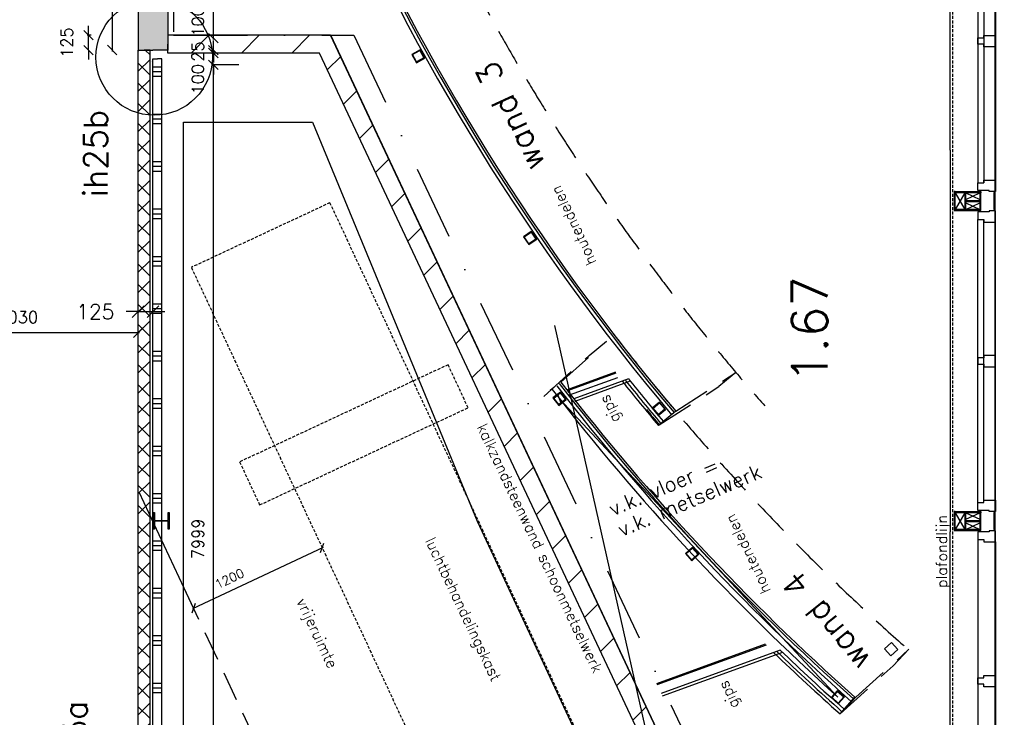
# Model space of a CAD drawing. Extents: x -84256 to 172857, y -58817 to 112048.
# Tile 71 of 90: x 39858 to 48163, y 70591 to 76478. Entities that reach past the tile are written whole.
import ezdxf
from ezdxf.enums import TextEntityAlignment as Align

# ---------------------------------------------------------------- set-up
doc = ezdxf.new("R2010")
doc.units = 0
doc.header["$LTSCALE"] = 50
doc.header["$MEASUREMENT"] = 0
doc.header["$PDMODE"] = 3
doc.header["$PDSIZE"] = 0.001
for name, pattern in [('DASHDOT', [25, 12.5, -6.25, 0, -6.25]), ('DASHED', [0.75, 0.5, -0.25]), ('HIDDEN', [9.375, 6.25, -3.125]), ('HIDDENX2', [0.75, 0.5, -0.25])]:
    doc.linetypes.add(name, pattern=pattern)
doc.layers.get('0').update_dxf_attribs({"linetype": 'CONTINUOUS'})
doc.layers.get('DEFPOINTS').update_dxf_attribs({"linetype": 'CONTINUOUS'})
for name, color, linetype in [('00', 7, 'CONTINUOUS'), ('_BRANDCOMPART', 6, 'DASHDOT'), ('_DETAILNUMMERS', 4, 'CONTINUOUS'), ('_DETAILNUMMERSTEKST', 4, 'CONTINUOUS'), ('_INSTALLATIES_A1C', 1, 'DASHED'), ('A--01A1_ACEER', 1, 'CONTINUOUS'), ('A--A21--_F12--', 7, 'CONTINUOUS'), ('A--A21--_F123-', 9, 'CONTINUOUS'), ('A--A22--_F-23-', 9, 'CONTINUOUS'), ('A--A22--_F123-', 9, 'CONTINUOUS'), ('A--A28--_F-2--', 7, 'CONTINUOUS'), ('A--L$7A-_STRAMIEN', 1, 'DASHDOT'), ('A--L21--', 3, 'CONTINUOUS'), ('A--L21--_F12--', 7, 'CONTINUOUS'), ('A--L21D2_BUITENWAND', 2, 'CONTINUOUS'), ('A--L22--', 7, 'CONTINUOUS'), ('A--L22--_F-2--', 7, 'CONTINUOUS'), ('A--L22--_F123-', 7, 'CONTINUOUS'), ('A--L22A4_BINNENWAND', 4, 'CONTINUOUS'), ('A--L28--', 7, 'CONTINUOUS'), ('A--L28--_F-2--', 7, 'CONTINUOUS'), ('A--L31--', 2, 'CONTINUOUS'), ('A--L32--_F123-', 1, 'CONTINUOUS'), ('A--M$1A-_F123-', 1, 'CONTINUOUS'), ('A--T$1A-18_TEKST', 1, 'CONTINUOUS'), ('A--T$1A-_F123-_R', 4, 'CONTINUOUS'), ('A--T01A-25_TEKST', 2, 'CONTINUOUS'), ('TEKST_KOZIJNMERK', 10, 'CONTINUOUS'), ('X--LR---_CP', 7, 'CONTINUOUS')]:
    doc.layers.add(name, color=color, linetype=linetype)
doc.layers.add('bruto vloeroppervlak', color=3, linetype='CONTINUOUS', plot=False)
doc.styles.add('ALFA-0_25', font='ROMANS')
doc.styles.add('HIEMSTRA', font='romans.shx')
doc.linetypes.add('BATTING', pattern='A,0.0001,-0.1,[134,ltypeshp.shx,S=0.1,R=0,X=-0.1,Y=0],-0.2,[134,ltypeshp.shx,S=0.1,R=180,X=0.1,Y=0],-0.1', length=0.4001)
doc.dimstyles.new('BEILEN', dxfattribs={"dimscale": 40, "dimtxt": 2.5, "dimasz": 2, "dimexe": 0.3, "dimexo": 0.3, "dimgap": 2, "dimtad": 1, "dimdec": 0, "dimzin": 0, "dimdsep": 46, "dimtxsty": 'HIEMSTRA', "dimblk1": 'OBLIQUE', "dimblk2": 'OBLIQUE', "dimsah": 1, "dimcen": -0.09, "dimdle": 0.3, "dimse1": 1, "dimclrd": 2, "dimclre": 2, "dimclrt": 3, "dimadec": 0, "dimazin": 0, "dimtfac": 1, "dimtdec": 4, "dimtofl": 0, "dimtmove": 2, "dimatfit": 3, "dimldrblk": 'OBLIQUE', "dimfxl": 1, "dimtvp": 625, "dimtolj": 1, "dimtzin": 0, "dimarcsym": 0})
doc.dimstyles.get("Standard").update_dxf_attribs({"dimscale": 40, "dimtxt": 2.5, "dimasz": 2, "dimexe": 0.3, "dimexo": 0.3, "dimgap": 2, "dimtad": 0, "dimdec": 0, "dimzin": 0, "dimdsep": 46, "dimtxsty": 'HIEMSTRA', "dimblk1": 'OBLIQUE', "dimblk2": 'OBLIQUE', "dimsah": 1, "dimcen": -0.09, "dimdle": 0.3, "dimse1": 1, "dimclrd": 2, "dimclre": 2, "dimclrt": 3, "dimadec": 0, "dimazin": 0, "dimtfac": 1, "dimtdec": 4, "dimtix": 1, "dimtmove": 0, "dimatfit": 3, "dimldrblk": 'OBLIQUE', "dimfxl": 1, "dimtvp": 625, "dimtolj": 1, "dimtzin": 0, "dimarcsym": 0})
doc.dimstyles.new('STANDARD$0', dxfattribs={"dimscale": 50, "dimtxt": 2.5, "dimasz": 2, "dimexe": 2, "dimexo": 0, "dimgap": 2, "dimtad": 1, "dimdec": 0, "dimzin": 0, "dimdsep": 46, "dimtxsty": 'ALFA-0_25', "dimblk1": 'OBLIQUE', "dimblk2": 'OBLIQUE', "dimsah": 1, "dimcen": -3, "dimdle": 2, "dimclrd": 1, "dimclre": 1, "dimclrt": 2, "dimadec": 0, "dimazin": 0, "dimtfac": 0.666667, "dimtofl": 0, "dimtmove": 2, "dimatfit": 3, "dimldrblk": 'OBLIQUE', "dimfxl": 1, "dimtvp": 0.833333, "dimtolj": 1, "dimtzin": 0, "dimarcsym": 0})

# ---------------------------------------------------------------- blocks, each defined once
blk = doc.blocks.new('*U1151')
at = {"layer": 'A--A22--_F123-', "linetype": 'Continuous'}
h = blk.add_hatch(dxfattribs=at)
h.set_pattern_fill('ALFAKRS', color=256, scale=120, style=0)
h.set_pattern_definition([(45, (-40907.13, -70039.92), (-84.85281, 84.85281), []), (135, (-40907.13, -70039.92), (-84.85281, -84.85281), [])])
h.paths.add_polyline_path([(0, 0), (-50, 0), (-50, 6181.2), (0, 6181.2), (50, 6181.2), (50, 0)])
at = {"layer": 'A--L22--_F-2--', "color": 2, "linetype": 'Continuous'}
for points in [[(0, 0), (-50, 0), (-50, 6181.2), (0, 6181.2)], [(0, 0), (50, 0), (50, 6181.2), (0, 6181.2)]]:
    blk.add_lwpolyline(points, dxfattribs=at)
blk = doc.blocks.new('*U1125')
at = {"layer": 'A--A22--_F-23-', "linetype": 'Continuous'}
h = blk.add_hatch(dxfattribs=at)
h.set_pattern_fill('ALFAPLST', color=256, scale=400, style=0)
h.set_pattern_definition([(0, (0, 0), (0, 400), []), (0, (0, 40), (0, 400), []), (0, (0, 80), (0, 400), [])])
h.paths.add_polyline_path([(0, 0), (-37.5, 0), (-37.5, 6106.2), (0, 6106.2), (37.5, 6106.2), (37.5, 0)])
at = {"layer": 'A--L22--_F123-', "color": 1, "linetype": 'Continuous'}
for points in [[(0, 0), (-37.5, 0), (-37.5, 6106.2), (0, 6106.2)], [(0, 0), (37.5, 0), (37.5, 6106.2), (0, 6106.2)]]:
    blk.add_lwpolyline(points, dxfattribs=at)
blk = doc.blocks.new('Q020490-')
at = {"layer": 'A--A28--_F-2--', "color": 3, "linetype": 'Continuous'}
for points in [[(-2.75, 58), (-70, 66.5), (70, 66.5)], [(-2.75, 58), (-70, 58), (-70, 66.5)], [(-2.75, 58), (70, 66.5), (70, 58)], [(2.75, -58), (-2.75, -58), (-2.75, 58)], [(-2.75, 58), (2.75, 58), (2.75, -58)], [(-2.75, 58), (70, 58), (2.75, 58)], [(70, -66.5), (-70, -58), (-2.75, -58)], [(70, -66.5), (-70, -66.5), (-70, -58)], [(2.75, -58), (70, -66.5), (-2.75, -58)], [(2.75, -58), (70, -58), (70, -66.5)]]:
    blk.add_solid(points, dxfattribs=at)
at = {"layer": 'A--L28--_F-2--', "color": 3, "linetype": 'Continuous'}
blk.add_lwpolyline([(70, -66.5), (-70, -66.5), (-70, -58), (-2.75, -58), (-2.75, 58), (-70, 58), (-70, 66.5), (70, 66.5), (70, 58), (2.75, 58), (2.75, -58), (70, -58)], close=True, dxfattribs=at)
at = {"layer": 'X--LR---_CP', "linetype": 'Continuous'}
for p in [(-2.75, 0), (0, 0), (2.75, 0)]:
    blk.add_point(p, dxfattribs=at)
blk = doc.blocks.new('_OBLIQUE')
at = {"color": 0, "linetype": 'ByBlock'}
blk.add_line((-0.5, -0.5), (0.5, 0.5), dxfattribs=at)
blk = doc.blocks.new('*D198')
at = {"color": 2, "linetype": 'ByBlock', "transparency": 16777216}
for p, q in [((40561.8, 76346.4), (40561.8, 76426.4)), ((40583.7, 76346.4), (40549.8, 76346.4)), ((40561.8, 76221.1), (40561.8, 76346.4)), ((40561.8, 76221.1), (40561.8, 76141.1))]:
    blk.add_line(p, q, dxfattribs=at)
at = {"layer": 'DEFPOINTS', "color": 0, "linetype": 'ByBlock', "transparency": 16777216}
for p in [(40561.8, 76346.4), (40595.7, 76346.4), (40595.7, 76221.1)]:
    blk.add_point(p, dxfattribs=at)
at = {"color": 2, "linetype": 'ByBlock', "transparency": 16777216, "xscale": 80, "yscale": 80, "zscale": 80}
for p, rotation in [((40561.8, 76346.4), 270), ((40561.8, 76221.1), 90)]:
    blk.add_blockref('_OBLIQUE', p, dxfattribs=dict(at, rotation=rotation))
at = {"color": 3, "linetype": 'ByBlock', "transparency": 16777216, "insert": (40379.8, 76283.8), "char_height": 100, "attachment_point": 5, "rotation": 90, "style": 'HIEMSTRA'}
blk.add_mtext('\\A1;125', dxfattribs=at)
blk = doc.blocks.new('*D276')
at = {"layer": 'A--M$1A-_F123-', "color": 2, "linetype": 'Continuous', "lineweight": -2, "transparency": 16777216}
blk.add_line((38815, 73836.8), (40869.1, 73836.8), dxfattribs=at)
at = {"layer": 'DEFPOINTS', "color": 0, "linetype": 'Continuous', "transparency": 16777216}
for p in [(38827, 73836.8), (40857.1, 73836.8), (40857.1, 73836.8)]:
    blk.add_point(p, dxfattribs=at)
at = {"layer": 'A--M$1A-_F123-', "color": 2, "linetype": 'Continuous', "lineweight": -2, "transparency": 16777216, "xscale": 80, "yscale": 80, "zscale": 80, "rotation": 180}
blk.add_blockref('_OBLIQUE', (38827, 73836.8), dxfattribs=at)
at = {"layer": 'A--M$1A-_F123-', "color": 2, "linetype": 'Continuous', "lineweight": -2, "transparency": 16777216, "xscale": 80, "yscale": 80, "zscale": 80}
blk.add_blockref('_OBLIQUE', (40857.1, 73836.8), dxfattribs=at)
at = {"layer": 'A--M$1A-_F123-', "color": 3, "linetype": 'Continuous', "transparency": 16777216, "insert": (39842.1, 73966.8), "char_height": 100, "attachment_point": 5, "style": 'HIEMSTRA'}
blk.add_mtext('\\A1;2030', dxfattribs=at)
blk = doc.blocks.new('*D300')
at = {"layer": 'A--M$1A-_F123-', "color": 2, "linetype": 'Continuous', "lineweight": -2, "transparency": 16777216}
for p, q in [((41707.5, 76096.1), (41479.3, 76096.1)), ((41491.3, 68085.5), (41491.3, 76108.1))]:
    blk.add_line(p, q, dxfattribs=at)
at = {"layer": 'DEFPOINTS', "color": 0, "linetype": 'Continuous', "transparency": 16777216}
for p in [(41491.3, 76096.1), (41719.5, 76096.1), (41491.3, 68097.5)]:
    blk.add_point(p, dxfattribs=at)
at = {"layer": 'A--M$1A-_F123-', "color": 2, "linetype": 'Continuous', "lineweight": -2, "transparency": 16777216, "xscale": 80, "yscale": 80, "zscale": 80}
for p, rotation in [((41491.3, 76096.1), 90), ((41491.3, 68097.5), 270)]:
    blk.add_blockref('_OBLIQUE', p, dxfattribs=dict(at, rotation=rotation))
at = {"layer": 'A--M$1A-_F123-', "color": 3, "linetype": 'Continuous', "transparency": 16777216, "insert": (41361.3, 72096.8), "char_height": 100, "attachment_point": 5, "rotation": 90, "style": 'HIEMSTRA'}
blk.add_mtext('\\A1;7999', dxfattribs=at)
blk = doc.blocks.new('*D301')
at = {"layer": 'A--M$1A-_F123-', "color": 2, "linetype": 'Continuous', "lineweight": -2, "transparency": 16777216}
for p, q in [((41491.3, 76196.1), (41491.3, 76276.1)), ((41491.3, 76096.1), (41491.3, 76016.1))]:
    blk.add_line(p, q, dxfattribs=at)
at = {"layer": 'DEFPOINTS', "color": 0, "linetype": 'Continuous', "transparency": 16777216}
for p in [(41491.3, 76196.1), (41491.3, 76196.1), (41491.3, 76096.1)]:
    blk.add_point(p, dxfattribs=at)
at = {"layer": 'A--M$1A-_F123-', "color": 2, "linetype": 'Continuous', "lineweight": -2, "transparency": 16777216, "xscale": 80, "yscale": 80, "zscale": 80}
for p, rotation in [((41491.3, 76196.1), 270), ((41491.3, 76096.1), 90)]:
    blk.add_blockref('_OBLIQUE', p, dxfattribs=dict(at, rotation=rotation))
at = {"layer": 'A--M$1A-_F123-', "color": 3, "linetype": 'Continuous', "transparency": 16777216, "insert": (41361.3, 75974.7), "char_height": 100, "attachment_point": 5, "rotation": 90, "style": 'HIEMSTRA'}
blk.add_mtext('\\A1;100', dxfattribs=at)
blk = doc.blocks.new('*D302')
at = {"layer": 'A--M$1A-_F123-', "color": 2, "linetype": 'Continuous', "lineweight": -2, "transparency": 16777216}
for p, q in [((41491.3, 76221.1), (41491.3, 76301.1)), ((41491.3, 76196.1), (41491.3, 76116.1))]:
    blk.add_line(p, q, dxfattribs=at)
at = {"layer": 'DEFPOINTS', "color": 0, "linetype": 'Continuous', "transparency": 16777216}
for p in [(41491.3, 76221.1), (41491.3, 76221.1), (41491.3, 76196.1)]:
    blk.add_point(p, dxfattribs=at)
at = {"layer": 'A--M$1A-_F123-', "color": 2, "linetype": 'Continuous', "lineweight": -2, "transparency": 16777216, "xscale": 80, "yscale": 80, "zscale": 80}
for p, rotation in [((41491.3, 76221.1), 270), ((41491.3, 76196.1), 90)]:
    blk.add_blockref('_OBLIQUE', p, dxfattribs=dict(at, rotation=rotation))
at = {"layer": 'A--M$1A-_F123-', "color": 3, "linetype": 'Continuous', "transparency": 16777216, "insert": (41361.3, 76208.6), "char_height": 100, "attachment_point": 5, "rotation": 90, "style": 'HIEMSTRA'}
blk.add_mtext('\\A1;25', dxfattribs=at)
blk = doc.blocks.new('*D303')
at = {"layer": 'A--M$1A-_F123-', "color": 2, "linetype": 'Continuous', "lineweight": -2, "transparency": 16777216}
for p, q in [((41491.3, 76321.1), (41491.3, 76401.1)), ((41491.3, 76221.1), (41491.3, 76141.1))]:
    blk.add_line(p, q, dxfattribs=at)
at = {"layer": 'DEFPOINTS', "color": 0, "linetype": 'Continuous', "transparency": 16777216}
for p in [(41491.3, 76321.1), (41491.3, 76321.1), (41491.3, 76221.1)]:
    blk.add_point(p, dxfattribs=at)
at = {"layer": 'A--M$1A-_F123-', "color": 2, "linetype": 'Continuous', "lineweight": -2, "transparency": 16777216, "xscale": 80, "yscale": 80, "zscale": 80}
for p, rotation in [((41491.3, 76321.1), 270), ((41491.3, 76221.1), 90)]:
    blk.add_blockref('_OBLIQUE', p, dxfattribs=dict(at, rotation=rotation))
at = {"layer": 'A--M$1A-_F123-', "color": 3, "linetype": 'Continuous', "transparency": 16777216, "insert": (41361.3, 76463.1), "char_height": 100, "attachment_point": 5, "rotation": 90, "style": 'HIEMSTRA'}
blk.add_mtext('\\A1;100', dxfattribs=at)
blk = doc.blocks.new('*D304')
at = {"layer": 'A--M$1A-_F123-', "color": 2, "linetype": 'Continuous', "lineweight": -2, "transparency": 16777216}
blk.add_line((41491.3, 76309.1), (41491.3, 79229.8), dxfattribs=at)
at = {"layer": 'DEFPOINTS', "color": 0, "linetype": 'Continuous', "transparency": 16777216}
for p in [(41491.3, 79217.8), (41491.3, 79217.8), (41491.3, 76321.1)]:
    blk.add_point(p, dxfattribs=at)
at = {"layer": 'A--M$1A-_F123-', "color": 2, "linetype": 'Continuous', "lineweight": -2, "transparency": 16777216, "xscale": 80, "yscale": 80, "zscale": 80}
for p, rotation in [((41491.3, 79217.8), 90), ((41491.3, 76321.1), 270)]:
    blk.add_blockref('_OBLIQUE', p, dxfattribs=dict(at, rotation=rotation))
at = {"layer": 'A--M$1A-_F123-', "color": 3, "linetype": 'Continuous', "transparency": 16777216, "insert": (41361.3, 77769.5), "char_height": 100, "attachment_point": 5, "rotation": 90, "style": 'HIEMSTRA'}
blk.add_mtext('\\A1;2897', dxfattribs=at)
blk = doc.blocks.new('*D334')
at = {"color": 1, "linetype": 'ByBlock', "transparency": 16777216}
for p, q in [((40857.1, 73834.5), (40857.1, 74114)), ((40982.1, 73834.5), (40982.1, 74114)), ((40857.1, 74014), (40757.1, 74014)), ((40857.1, 74014), (40982.1, 74014)), ((40982.1, 74014), (41082.1, 74014))]:
    blk.add_line(p, q, dxfattribs=at)
at = {"layer": 'DEFPOINTS', "color": 0, "linetype": 'ByBlock', "transparency": 16777216}
for p in [(40982.1, 74014), (40857.1, 73834.5), (40982.1, 73834.5)]:
    blk.add_point(p, dxfattribs=at)
at = {"color": 1, "linetype": 'ByBlock', "transparency": 16777216, "xscale": 100, "yscale": 100, "zscale": 100}
blk.add_blockref('_OBLIQUE', (40857.1, 74014), dxfattribs=at)
at = {"color": 1, "linetype": 'ByBlock', "transparency": 16777216, "xscale": 100, "yscale": 100, "zscale": 100, "rotation": 180}
blk.add_blockref('_OBLIQUE', (40982.1, 74014), dxfattribs=at)
at = {"color": 2, "linetype": 'ByBlock', "transparency": 16777216, "insert": (40495.7, 74014), "char_height": 125, "attachment_point": 5, "style": 'ALFA-0_25'}
blk.add_mtext('\\A1;125', dxfattribs=at)
blk = doc.blocks.new('*D369')
at = {"layer": 'A--M$1A-_F123-', "color": 2, "linetype": 'Continuous', "lineweight": -2, "transparency": 16777216}
for p, q in [((40637.6, 79233.9), (40637.6, 76210.1)), ((40649.6, 76222.1), (40649.6, 76222.1))]:
    blk.add_line(p, q, dxfattribs=at)
at = {"layer": 'DEFPOINTS', "color": 0, "linetype": 'Continuous', "transparency": 16777216}
for p in [(40637.6, 79221.9), (40637.6, 76222.1), (40637.6, 76222.1)]:
    blk.add_point(p, dxfattribs=at)
at = {"layer": 'A--M$1A-_F123-', "color": 2, "linetype": 'Continuous', "lineweight": -2, "transparency": 16777216, "xscale": 80, "yscale": 80, "zscale": 80}
for p, rotation in [((40637.6, 79221.9), 90), ((40637.6, 76222.1), 270)]:
    blk.add_blockref('_OBLIQUE', p, dxfattribs=dict(at, rotation=rotation))
at = {"layer": 'A--M$1A-_F123-', "color": 3, "linetype": 'Continuous', "transparency": 16777216, "insert": (40507.6, 77722), "char_height": 100, "attachment_point": 5, "rotation": 90, "style": 'HIEMSTRA'}
blk.add_mtext('\\A1;3000', dxfattribs=at)
blk = doc.blocks.new('*U1019')
at = {"layer": 'A--A21--_F123-', "linetype": 'Continuous'}
blk.add_hatch(color=256, dxfattribs=at).paths.add_polyline_path([(0, 0), (125, 0), (125, -3700.8), (0, -3700.8), (-125, -3700.8), (-125, 0)])
at = {"layer": 'A--A21--_F12--', "color": 8}
for points in [[(0, -3700.8), (-125, -3700.8), (0, 0), (-125, 0)], [(0, 0), (125, 0), (0, -3700.8), (125, -3700.8)]]:
    blk.add_solid(points, dxfattribs=at)
at = {"layer": 'A--L21--_F12--', "color": 3, "linetype": 'Continuous'}
for points in [[(0, 0), (-125, 0), (-125, -3700.8), (0, -3700.8)], [(0, 0), (125, 0), (125, -3700.8), (0, -3700.8)]]:
    blk.add_lwpolyline(points, dxfattribs=at)
blk = doc.blocks.new('*D424')
at = {"layer": 'A--M$1A-_F123-', "color": 1, "linetype": 'Continuous', "lineweight": -2, "transparency": 16777216}
for p, q in [((40862, 72492.8), (41327.2, 71502.7)), ((42417.6, 72024.9), (41315.2, 71507))]:
    blk.add_line(p, q, dxfattribs=at)
at = {"layer": 'DEFPOINTS', "color": 0, "linetype": 'Continuous', "transparency": 16777216}
for p in [(41944.3, 73011.2), (40858.2, 72501), (41323.4, 71510.8)]:
    blk.add_point(p, dxfattribs=at)
at = {"layer": 'A--M$1A-_F123-', "color": 1, "linetype": 'Continuous', "lineweight": -2, "transparency": 16777216, "xscale": 60, "yscale": 60, "zscale": 60}
for p, rotation in [((42409.5, 72021.1), 25.16453682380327), ((41323.4, 71510.8), 205.1645368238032)]:
    blk.add_blockref('_OBLIQUE', p, dxfattribs=dict(at, rotation=rotation))
at = {"layer": 'A--M$1A-_F123-', "color": 2, "linetype": 'Continuous', "transparency": 16777216, "insert": (41627.5, 71761.4), "char_height": 75, "attachment_point": 5, "rotation": 25.16454, "style": 'ALFA-0_25'}
blk.add_mtext('\\A1;1200', dxfattribs=at)
blk = doc.blocks.new('Q020609-')
at = {"layer": 'A--A28--_F-2--', "color": 3, "linetype": 'Continuous'}
for points in [[(-35, 35.1), (-40, -39.9), (-40, 40.1)], [(-35, 35.1), (-40, 40.1), (40, 40.1)], [(-35, 35.1), (-35, -34.9), (-40, -39.9)], [(40, 40.1), (35, 35.1), (-35, 35.1)], [(40, 40.1), (40, -39.9), (35, 35.1)], [(40, -39.9), (35, -34.9), (35, 35.1)], [(40, -39.9), (-40, -39.9), (-35, -34.9)], [(40, -39.9), (-35, -34.9), (35, -34.9)]]:
    blk.add_solid(points, dxfattribs=at)
at = {"layer": 'A--L28--_F-2--', "color": 3, "linetype": 'Continuous'}
blk.add_lwpolyline([(-40, -39.9), (-35, -34.9), (-35, 35.1), (35, 35.1), (35, -34.9), (-35, -34.9), (-40, -39.9), (40, -39.9), (40, 40.1), (-40, 40.1)], close=True, dxfattribs=at)
at = {"layer": 'X--LR---_CP', "color": 4, "linetype": 'Continuous'}
for p in [(-40, 0.1), (0, 0), (40, 0.1)]:
    blk.add_point(p, dxfattribs=at)
blk = doc.blocks.new('*U906')
at = {"layer": 'A--A22--_F123-', "linetype": 'Continuous'}
h = blk.add_hatch(dxfattribs=at)
h.set_pattern_fill('ALFALINE', color=256, scale=300, style=0)
h.set_pattern_definition([(45, (-45951.62, -68778.38), (-212.132, 212.132), [])])
h.paths.add_polyline_path([(0, 0), (-67.9, -31.9), (-3566.1, 7418), (-3518.4, 7493), (-3470.8, 7568), (67.9, 31.9)])
at = {"layer": 'A--L22--_F-2--', "color": 3, "linetype": 'Continuous'}
for points in [[(0, 0), (67.9, 31.9), (-3470.8, 7568), (-3470.8, 7568)], [(0, 0), (-67.9, -31.9), (-3566.1, 7418), (-3566.1, 7418)]]:
    blk.add_lwpolyline(points, dxfattribs=at)
blk = doc.blocks.new('*U905')
at = {"layer": 'A--A22--_F123-', "linetype": 'Continuous'}
h = blk.add_hatch(dxfattribs=at)
h.set_pattern_fill('ALFALINE', color=256, scale=300, style=0)
h.set_pattern_definition([(45, (-42433.18, -76271.42), (-212.132, 212.132), [])])
h.paths.add_polyline_path([(0, 0), (47.6, 75), (-1326, 75), (-1326, 0), (-1326, -75), (-47.6, -75)])
at = {"layer": 'A--L22--_F-2--', "color": 3, "linetype": 'Continuous'}
for points in [[(47.6, 75), (47.6, 75), (-1326, 75), (-1326, 0)], [(-47.6, -75), (-47.6, -75), (-1326, -75), (-1326, 0)]]:
    blk.add_lwpolyline(points, dxfattribs=at)
blk = doc.blocks.new('DETAILNR')
at = {"layer": '_DETAILNUMMERS'}
blk.add_circle((32.9, -23.2), 490.7, dxfattribs=at)
at = {"layer": 'X--LR---_CP'}
blk.add_point((0, 0), dxfattribs=at)
at = {"layer": '_DETAILNUMMERSTEKST', "style": 'ALFA-0_25'}
blk.add_attdef('DETAILNR', text='', height=200, rotation=90, dxfattribs=at).set_placement((-618.4, 223.8), align=Align.RIGHT)

msp = doc.modelspace()

# ---------------------------------------------------------------- linework, layer by layer
at = {"layer": '_BRANDCOMPART'}
msp.add_lwpolyline([(30494.6, 38221.7), (28457.9, 38236.7), (28457.9, 38236.7), (28457.9, 45608.5), (27870.4, 45675.5), (28200, 47293.7), (29563.6, 47293.7), (29893.6, 48913.5), (36087.2, 79318.8), (38726.9, 79318.8), (38727, 82343.2), (39358.5, 82343.2), (39358.5, 83251.9), (41161.4, 83251.9), (41154.9, 76346.4), (42676.3, 76346.4), (46227.6, 68844.3), (45422, 68503.3), (45422, 67290.8), (51065.6, 68757.4)], dxfattribs=at)
at = {"layer": '_BRANDCOMPART', "color": 4, "linetype": 'BATTING', "ltscale": 5}
msp.add_lwpolyline([(42879.9, 68407.1), (41240.8, 68407.1), (41240.8, 75611.8), (42326.7, 75611.8), (43716.2, 72246.9), (45422, 68581.3), (45422, 67377.9), (42879.9, 66749.3), (42879.9, 68407.1)], dxfattribs=at)
at = {"layer": '_INSTALLATIES_A1C'}
for points in [[(41305.9, 74387.7), (44074.1, 68451.4), (45243.2, 68996.6), (42475.1, 74932.9)], [(41712.9, 72745.9), (41882, 72383.3), (43640.2, 73203.2), (43471.2, 73565.8)]]:
    msp.add_lwpolyline(points, close=True, dxfattribs=at)
at = {"layer": '_INSTALLATIES_A1C', "ltscale": 10}
msp.add_lwpolyline([(41259.7, 71646.3), (43191.5, 67534.4)], dxfattribs=at)
at = {"layer": 'A--01A1_ACEER'}
for p, q in [((47938.5, 77491.4), (47938.5, 75102.3)), ((47989.5, 77470.4), (47989.5, 75102.3)), ((48088.5, 77470.4), (48088.5, 75123.3)), ((47830.5, 75016.9), (47749, 74876.9)), ((47749, 75016.9), (47830.5, 74876.9)), ((47839, 75016.9), (47955, 74961.6)), ((47839, 74961.6), (47955, 75016.9)), ((47839, 74932.1), (47955, 74876.9)), ((47839, 74876.9), (47955, 74932.1)), ((47938.5, 72402.4), (47938.5, 74791.4)), ((47989.5, 72423.4), (47989.5, 74791.4)), ((48088.5, 72423.4), (48088.5, 74770.4)), ((47830.5, 72316.9), (47749, 72176.9)), ((47749, 72316.9), (47830.5, 72176.9)), ((47839, 72316.9), (47955, 72261.6)), ((47839, 72261.6), (47955, 72316.9)), ((47839, 72232.1), (47955, 72176.9)), ((47839, 72176.9), (47955, 72232.1)), ((47938.5, 72091.4), (47938.5, 69702.3)), ((48088.5, 72070.4), (48088.5, 71828.2)), ((48088.5, 72070.4), (48088.5, 69723.3))]:
    msp.add_line(p, q, dxfattribs=at)
at = {"layer": 'A--01A1_ACEER', "linetype": 'Continuous'}
for p, q in [((45772.1, 69339.9), (42482.1, 76346.4)), ((45772.1, 69339.9), (42482.1, 76346.4)), ((44661.7, 73644.2), (44806.5, 73764.6)), ((44661.7, 73644.2), (44806.3, 73764.4)), ((45898.5, 73501.1), (45753.9, 73381)), ((44900.6, 73456.4), (44493.2, 73308.1)), ((44331.1, 73351.4), (44364, 73377.1)), ((44372.3, 73298.6), (44405.2, 73324.3)), ((44425.2, 73240.8), (44397.8, 73316)), ((44411.5, 73278.4), (46759.5, 70760.3)), ((45305.7, 73189.4), (45244.2, 73138.3)), ((45391, 73173.2), (45246.5, 73053.1)), ((47225.9, 71025.5), (47358.5, 71165.4)), ((46777, 70619.8), (46909.5, 70759.7)), ((46777, 70619.8), (46902.7, 70759.5))]:
    msp.add_line(p, q, dxfattribs=at)
at = {"layer": 'A--01A1_ACEER', "color": 2, "linetype": 'HIDDEN'}
for p, q in [((44423.2, 73418.2), (44806.3, 73764.4)), ((44278.6, 73298), (44661.7, 73644.2)), ((45391, 73173.2), (45898.5, 73501.1)), ((45898.5, 73501.1), (45753.9, 73381)), ((45252.6, 73058.2), (45753.9, 73381)), ((46909.5, 70759.7), (47353, 71159.6)), ((46777, 70619.8), (47225.9, 71025.5))]:
    msp.add_line(p, q, dxfattribs=at)
at = {"layer": 'A--01A1_ACEER', "color": 3, "linetype": 'Continuous'}
for p, q in [((44883.5, 73503.4), (44476.1, 73355.1)), ((44886.9, 73494), (44479.5, 73345.7)), ((44991.9, 73447.1), (44531.4, 73279.5)), ((45008.4, 73426.5), (44539.9, 73256)), ((46145.4, 71207.2), (45229.5, 70873.9)), ((46153.3, 71199.5), (45232.9, 70864.5)), ((46272.8, 71157.8), (45267.1, 70791.8)), ((46293, 71138.5), (45275.6, 70768.3))]:
    msp.add_line(p, q, dxfattribs=at)
at = {"layer": 'A--01A1_ACEER', "linetype": 'Continuous'}
msp.add_lwpolyline([(47206.2, 71110.5), (47265.6, 71164.2), (47211.9, 71223.5), (47152.6, 71169.9)], close=True, dxfattribs=at)
at = {"layer": 'A--01A1_ACEER', "color": 3, "linetype": 'Continuous'}
for radius, start, end in [(19028.3, 203.38296, 220.04742), (19000.3, 203.41261, 220.04789), (18982.3, 203.72924, 220.0482), (19582.3, 217.67684, 228.32905), (19170.3, 218.59657, 220.04503), (19145.3, 218.63347, 220.04545), (19117.3, 218.65002, 220.04592), (19628.3, 217.68164, 228.32831), (19600.3, 217.67872, 228.32876), (19770.3, 226.11628, 228.32607), (19745.3, 226.15185, 228.32646), (19717.3, 226.19181, 228.3269)]:
    msp.add_arc((59922, 85387), radius, start, end, dxfattribs=at)
at = {"layer": 'A--01A1_ACEER', "color": 2, "linetype": 'HIDDEN'}
for centre, radius, start, end in [((59993.4, 85433.1), 18467.3, 204.99229, 221.40485), ((59985.3, 85444.2), 19067.3, 217.55697, 228.51271)]:
    msp.add_arc(centre, radius, start, end, dxfattribs=at)
at = {"layer": 'A--01A1_ACEER', "linetype": 'Continuous'}
for radius, start, end in [(19677.3, 217.68673, 228.01597), (19162.3, 219.54217, 220.04517)]:
    msp.add_arc((59922, 85387), radius, start, end, dxfattribs=at)
at = {"layer": 'A--L$7A-_STRAMIEN', "linetype": 'HIDDENX2'}
msp.add_line((47727, 88208.7), (47727, 69665.9), dxfattribs=at)
at = {"layer": 'A--L21D2_BUITENWAND'}
for p, q in [((47707, 75376.3), (47707, 77556.4)), ((47707, 75376.3), (47707, 75037.4)), ((47707, 75037.4), (47707, 72156.4)), ((47749, 75026.9), (47739, 75026.9)), ((47739, 75026.9), (47739, 74866.9)), ((47749, 74866.9), (47749, 75026.9)), ((48073.5, 75018.4), (48073.7, 74875.3)), ((48085.5, 75018.4), (48073.5, 75018.4)), ((48085.7, 74875.3), (48085.5, 75018.4)), ((47739, 74866.9), (47749, 74866.9)), ((47749, 74866.9), (47739, 74866.9)), ((47963.5, 74876.9), (47749, 74876.9)), ((47749, 74876.9), (47749, 74866.9)), ((47749, 74866.9), (47963.5, 74866.9)), ((47963.5, 74866.9), (47963.5, 74876.9)), ((48073.7, 74875.3), (48085.7, 74875.3)), ((47749, 72326.9), (47739, 72326.9)), ((47739, 72326.9), (47739, 72166.9)), ((47749, 72166.9), (47749, 72326.9)), ((48073.5, 72318.4), (48073.7, 72175.3)), ((48085.5, 72318.4), (48073.5, 72318.4)), ((48085.7, 72175.3), (48085.5, 72318.4)), ((47963.5, 72176.9), (47749, 72176.9)), ((47749, 72176.9), (47749, 72166.9)), ((47963.5, 72166.9), (47963.5, 72176.9)), ((48073.7, 72175.3), (48085.7, 72175.3)), ((47707, 69976.3), (47707, 72156.4)), ((47739, 72166.9), (47749, 72166.9)), ((47749, 72166.9), (47963.5, 72166.9))]:
    msp.add_line(p, q, dxfattribs=at)
for points in [[(47938.5, 75037.4), (47938.5, 75102.3), (47989.5, 75102.3), (47989.5, 75123.3), (48088.5, 75123.3), (48088.5, 75050.3), (48088.5, 75028.3), (48073.5, 75028.4), (48034.5, 75028.4), (48034.5, 75037.4)], [(47963.5, 75016.9), (47749, 75016.9), (47749, 75026.9), (47963.5, 75026.9)], [(47938.5, 74856.3), (47938.5, 74791.4), (47989.5, 74791.4), (47989.5, 74770.4), (48088.5, 74770.4), (48088.5, 74843.4), (48088.5, 74865.4), (48073.5, 74865.3), (48034.5, 74865.3), (48034.5, 74856.3)], [(47938.5, 72337.4), (47938.5, 72402.3), (47989.5, 72402.3), (47989.5, 72423.3), (48088.5, 72423.3), (48088.5, 72350.3), (48088.5, 72328.3), (48073.5, 72328.4), (48034.5, 72328.4), (48034.5, 72337.4)], [(47963.5, 72316.9), (47749, 72316.9), (47749, 72326.9), (47963.5, 72326.9)], [(47938.5, 72156.3), (47938.5, 72091.4), (47989.5, 72091.4), (47989.5, 72070.4), (48088.5, 72070.4), (48088.5, 72143.4), (48088.5, 72165.4), (48073.5, 72165.3), (48034.5, 72165.3), (48034.5, 72156.3)]]:
    msp.add_lwpolyline(points, close=True, dxfattribs=at)
at = {"layer": 'A--L22A4_BINNENWAND', "linetype": 'Continuous'}
for radius in [6890.3, 7370.3]:
    msp.add_arc((44370.6, 73896), radius, 282.70881, 350.04154, dxfattribs=at)
at = {"layer": 'A--L31--', "color": 2, "linetype": 'Continuous'}
for points in [[(47938.5, 76270.4), (47938.6, 76323.3), (47989.6, 76323.3), (47989.6, 76344.3), (48088.6, 76344.3), (48088.5, 76271.3), (48088.5, 76249.3), (48073.5, 76249.3), (47989.5, 76249.3), (47989.5, 76270.3)], [(47938.5, 73623.4), (47938.6, 73570.4), (47989.6, 73570.4), (47989.6, 73549.4), (48088.6, 73549.4), (48088.5, 73622.4), (48088.5, 73644.4), (48073.5, 73644.4), (47989.5, 73644.4), (47989.5, 73623.4)], [(47938.5, 70870.4), (47938.6, 70923.3), (47989.6, 70923.3), (47989.6, 70944.3), (48088.6, 70944.3), (48088.5, 70871.3), (48088.5, 70849.3), (48073.5, 70849.3), (47989.5, 70849.3), (47989.5, 70870.3)]]:
    msp.add_lwpolyline(points, close=True, dxfattribs=at)
at = {"layer": 'A--L32--_F123-', "color": 1}
msp.add_line((45992, 66706.2), (44370.6, 73896), dxfattribs=at)
at = {"layer": 'bruto vloeroppervlak'}
msp.add_lwpolyline([(46057, 56606.9), (46057, 68672.9), (48085.1, 69414.3), (48088.4, 88365.4)], dxfattribs=at)

# ---------------------------------------------------------------- block references
at = {"layer": '00'}
ref = msp.add_blockref('DETAILNR', (40969.1, 76128.8), dxfattribs=dict(at, rotation=90))
ref.add_attrib('DETAILNR', 'ih25b', dxfattribs={"layer": '_DETAILNUMMERSTEKST', "height": 200, "rotation": 90, "style": 'ALFA-0_25'}).set_placement((40597.8, 75717.3), align=Align.RIGHT)
ref = msp.add_blockref('DETAILNR', (40994.1, 69981.9), dxfattribs=dict(at, rotation=90))
ref.add_attrib('DETAILNR', 'ih25a', dxfattribs={"layer": '_DETAILNUMMERSTEKST', "height": 200, "rotation": 90, "style": 'ALFA-0_25'}).set_placement((40426.7, 70731.8), align=Align.RIGHT)
at = {"layer": 'A--L21--', "linetype": 'Continuous'}
for name, p in [('*U1019', (40982.1, 79921.9)), ('*U1151', (40907.1, 70039.9)), ('*U1125', (41019.6, 70039.9))]:
    msp.add_blockref(name, p, dxfattribs=at)
at = {"layer": 'A--L22--'}
for name, p in [('*U905', (42433.2, 76271.4)), ('*U906', (45951.6, 68778.4))]:
    msp.add_blockref(name, p, dxfattribs=at)
at = {"layer": 'A--L28--', "linetype": 'Continuous'}
for p, rotation in [((43219.6, 76169.1), 28.89661397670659), ((44162.9, 74635.6), 34.31131273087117), ((44411.5, 73278.4), 37.97807030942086), ((45249.4, 73194.6), 39.72540728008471), ((45529.2, 71969.1), 42.10648277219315), ((46759.5, 70760.3), 48.17565733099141)]:
    msp.add_blockref('Q020609-', p, dxfattribs=dict(at, rotation=rotation))
at = {"layer": 'A--L28--', "xscale": -1, "rotation": 90}
for p in [(47897, 74946.9), (47897, 72246.9)]:
    msp.add_blockref('Q020490-', p, dxfattribs=at)
at = {"layer": 'A--L28--', "rotation": 90}
msp.add_blockref('Q020490-', (41052.1, 72247.8), dxfattribs=at)

# ---------------------------------------------------------------- texts
at = {"layer": 'A--T$1A-18_TEKST', "color": 3, "style": 'HIEMSTRA'}
for s, rotation, p in [('wand 3', 115.30912, (44297.2, 75255.2)), ('wand 4', 128.84702, (47046.5, 71073.8))]:
    msp.add_text(s, height=200, rotation=rotation, dxfattribs=at).set_placement(p)
at = {"layer": 'A--T$1A-18_TEKST', "style": 'HIEMSTRA'}
for s, rotation, p in [('houtendelen', 115.30912, (44724.5, 74432)), ('gips', 115.30912, (44927.1, 73101.1)), ('kalkzandsteenwand schoonmetselwerk', 295.30912, (43712.2, 73041.9)), ('houtendelen', 115.30912, (46194.1, 71659.3)), ('luchtbehandelingskast', 295.30912, (43276.3, 72083.4)), ('vrijeruimte', 295.30912, (42191.5, 71570.4)), ('gips', 115.30912, (45929.9, 70689.5))]:
    msp.add_text(s, height=90, rotation=rotation, dxfattribs=at).set_placement(p)
at = {"layer": 'A--T$1A-_F123-_R', "style": 'ALFA-0_25'}
msp.add_text('1.67', height=300, rotation=90, dxfattribs=at).set_placement((46670.8, 73413))
at = {"layer": 'A--T01A-25_TEKST', "style": 'HIEMSTRA'}
for s, p in [('v.k. vloer =', (44859.3, 72287.4)), ('v.k. metselwerk', (44933.1, 72112.9))]:
    msp.add_text(s, height=125, rotation=22.92932, dxfattribs=at).set_placement(p)
at = {"layer": 'TEKST_KOZIJNMERK', "style": 'HIEMSTRA'}
msp.add_text('plafondlijn', height=90, rotation=90, dxfattribs=at).set_placement((47678.8, 71681.1))

# ---------------------------------------------------------------- dimensions: what is measured, and where the dimension line sits
at = {"layer": 'A--M$1A-_F123-', "linetype": 'Continuous'}
for base, p1, p2, dimstyle, override, picture, middle in [((40637.6, 76222.1), (40637.6, 79221.9), (40637.6, 76222.1), 'Standard', {"dimtad": 1}, '*D369', (40507.6, 77722)), ((41491.3, 79217.8), (41491.3, 76321.1), (41491.3, 79217.8), 'BEILEN', {"dimse1": 1}, '*D304', (41361.3, 77769.5)), ((41491.3, 76096.1), (41491.3, 68097.5), (41719.5, 76096.1), 'BEILEN', {"dimse1": 1}, '*D300', (41361.3, 72096.8))]:
    dim = msp.add_linear_dim(base=base, p1=p1, p2=p2, angle=90, dimstyle=dimstyle, override=override, dxfattribs=at)
    dim.commit()
    dim.dimension.update_dxf_attribs({"geometry": picture, "text_midpoint": middle})
for base, p1, p2, angle, dimstyle, override, picture, middle, dimtype in [((41491.3, 76321.1), (41491.3, 76221.1), (41491.3, 76321.1), 90, 'BEILEN', {"dimse1": 1}, '*D303', (41361.3, 76463.1), 160), ((41491.3, 76221.1), (41491.3, 76196.1), (41491.3, 76221.1), 90, 'BEILEN', {"dimse1": 1}, '*D302', (41361.3, 76208.6), 160), ((41491.3, 76196.1), (41491.3, 76096.1), (41491.3, 76196.1), 90, 'BEILEN', {"dimse1": 1}, '*D301', (41361.3, 75974.7), 160), ((41323.4, 71510.8), (41944.3, 73011.2), (40858.2, 72501), 205.16454, 'STANDARD$0', {"dimscale": 30, "dimexe": 0.3, "dimexo": 0.3, "dimcen": -0.09, "dimdle": 0.3, "dimse1": 1, "dimtix": 1, "dimtofl": 1, "dimtmove": 0, "dimtvp": 625}, '*D424', (41669, 71673.2), 161)]:
    dim = msp.add_linear_dim(base=base, p1=p1, p2=p2, angle=angle, dimstyle=dimstyle, override=override, dxfattribs=at)
    dim.commit()
    dim.dimension.update_dxf_attribs({"geometry": picture, "text_midpoint": middle, "dimtype": dimtype})
dim = msp.add_linear_dim(base=(40438.1, 76346.4), p1=(40472.1, 76221.1), p2=(40472.1, 76346.4), angle=90, dimstyle='BEILEN', dxfattribs=at)
dim.commit()
dim.dimension.update_dxf_attribs({"geometry": '*D198', "text_midpoint": (40256.1, 76283.8), "insert": (-123.6, 0)})
dim = msp.add_linear_dim(base=(40982.1, 74014), p1=(40857.1, 73834.5), p2=(40982.1, 73834.5), dimstyle='STANDARD$0', dxfattribs=at)
dim.commit()
dim.dimension.update_dxf_attribs({"geometry": '*D334', "text_midpoint": (40495.7, 74014), "dimtype": 160})
dim = msp.add_linear_dim(base=(40857.1, 73836.8), p1=(38827, 73836.8), p2=(40857.1, 73836.8), dimstyle='BEILEN', override={"dimse1": 1}, dxfattribs=at)
dim.commit()
dim.dimension.update_dxf_attribs({"geometry": '*D276', "text_midpoint": (39842.1, 73966.8)})

doc.saveas('drawing.dxf')
